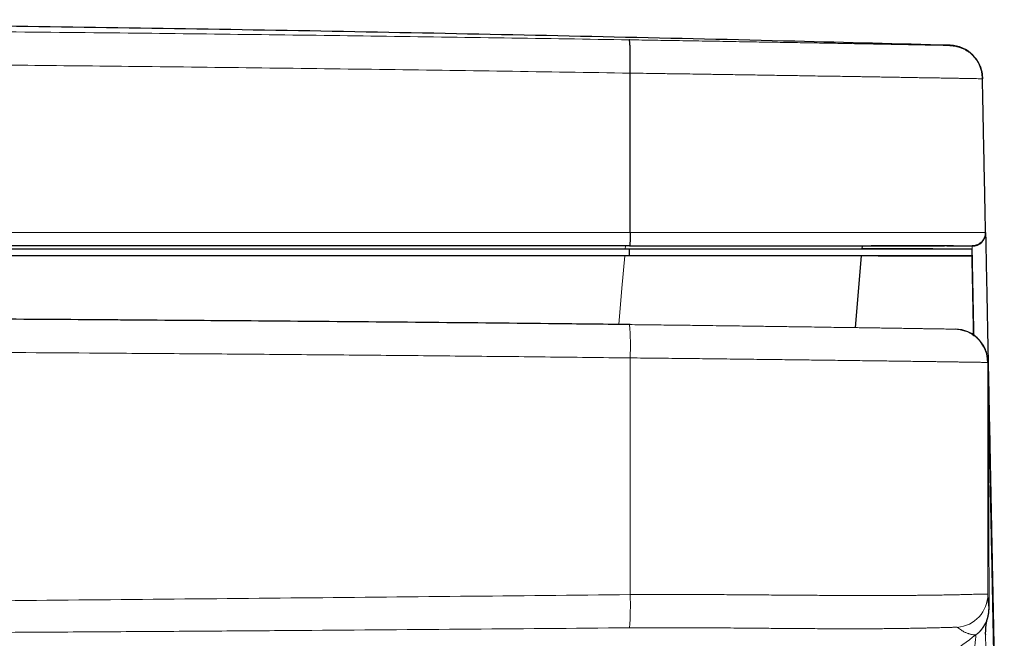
# Model space of a CAD drawing. Header units: millimetres. Extents: x 8 to 613, y 12 to 446.
# Tile 55 of 79: x 330 to 345, y 437 to 446. Entities that reach past the tile are written whole.
import ezdxf

# ---------------------------------------------------------------- set-up
doc = ezdxf.new("R2010")
doc.units = ezdxf.units.MM

msp = doc.modelspace()

# ---------------------------------------------------------------- linework, layer by layer
at = {"color": 7, "linetype": 'Continuous', "lineweight": 30}
for p, q in [((344.408, 445.923), (344.408, 445.923)), ((339.604, 443.11), (339.604, 445.505)), ((339.604, 445.505), (339.604, 445.505)), ((344.895, 445.43), (344.895, 445.433)), ((344.895, 445.43), (344.896, 445.42)), ((339.596, 442.911), (339.595, 442.91)), ((339.595, 442.76), (339.595, 442.86)), ((343.089, 442.86), (343.094, 442.91)), ((344.742, 442.906), (344.742, 442.906)), ((344.742, 442.76), (344.742, 442.86)), ((342.986, 441.682), (343.081, 442.76)), ((344.74, 442.759), (344.74, 442.76)), ((344.484, 441.659), (344.486, 441.659)), ((344.522, 441.657), (344.519, 441.657)), ((344.979, 441.16), (344.979, 441.16)), ((344.979, 441.157), (344.979, 441.158)), ((344.943, 437.08), (344.943, 437.074))]:
    msp.add_line(p, q, dxfattribs=at)
at = {"color": 252, "linetype": 'Continuous', "lineweight": 0}
for p, q in [((339.535, 442.91), (339.531, 442.861)), ((344.741, 442.908), (344.741, 442.911)), ((343.563, 441.674), (343.463, 441.675)), ((344.487, 441.659), (344.365, 441.661)), ((344.994, 437.467), (344.979, 441.161)), ((344.979, 441.155), (344.979, 441.159)), ((344.979, 441.152), (344.979, 441.155))]:
    msp.add_line(p, q, dxfattribs=at)
at = {"color": 252, "linetype": 'Continuous', "lineweight": 0, "flags": 128}
for points in [[(344.742, 442.906), (344.742, 442.908), (344.742, 442.91)], [(339.522, 442.761), (339.48, 442.277), (339.432, 441.729)], [(339.605, 437.671), (339.604, 439.306), (339.603, 441.227)], [(344.976, 441.159), (344.977, 439.307), (344.977, 437.679)]]:
    msp.add_lwpolyline(points, dxfattribs=at)
at = {"color": 7, "linetype": 'Continuous', "lineweight": 30, "flags": 128}
for points in [[(343.33, 442.76), (344.033, 442.76), (344.742, 442.758)], [(344.99, 437.402), (344.993, 437.431), (344.994, 437.467)]]:
    msp.add_lwpolyline(points, dxfattribs=at)
at = {"color": 252, "linetype": 'Continuous', "lineweight": 0}
for centre, radius, start, end in [((345.159, 445.15), 1.077, 134.2024, 134.3942), ((335.85, 441.402), 3.757, 357.3304, 4.9611), ((345.023, 441.097), 0.0778, 124.1325, 126.5466), ((334.72, 437.518), 4.887, 355.9514, 1.7905), ((344.477, 437.678), 0.5, 274.6612, 0.013), ((344.494, 437.466), 0.5, 306.8732, 0.2351), ((344.494, 437.465), 0.5, 307.2173, 352.8157)]:
    msp.add_arc(centre, radius, start, end, dxfattribs=at)
at = {"color": 7, "linetype": 'Continuous', "lineweight": 30}
for centre, radius, start, end in [((344.396, 445.423), 0.5, 1.1495, 88.5155), ((344.742, 443.106), 0.2, 269.824, 1.1495), ((343.385, 187.812), 255.098, 89.69575, 90.03622), ((344.748, 442.758), 0.00661, 160.118, 173.3953), ((344.476, 441.159), 0.5, 0.0135, 89.088)]:
    msp.add_arc(centre, radius, start, end, dxfattribs=at)
for points, knots in [([(344.408, 445.923), (343.632, 445.943), (341.951, 445.988), (339.366, 446.047), (336.654, 446.104), (333.943, 446.154), (331.232, 446.196), (328.572, 446.232), (325.965, 446.26), (323.409, 446.281), (320.853, 446.296), (318.297, 446.306), (315.69, 446.309), (313.031, 446.305), (310.321, 446.295), (307.61, 446.278), (304.899, 446.254), (302.188, 446.223), (299.529, 446.186), (296.921, 446.143), (294.365, 446.095), (291.808, 446.04), (289.378, 445.984), (287.8, 445.942), (287.075, 445.923)], [0, 0, 0, 0, 0.0406608, 0.0879721, 0.1352747, 0.1825696, 0.2298579, 0.2771405, 0.321717, 0.3662901, 0.4108608, 0.4554299, 0.4999981, 0.5472674, 0.5945377, 0.6418099, 0.6890852, 0.7363643, 0.7836485, 0.8282362, 0.87283, 0.9174307, 0.9620394, 1, 1, 1, 1]), ([(339.604, 445.505), (339.604, 445.524), (339.605, 445.561), (339.605, 445.617), (339.605, 445.671), (339.605, 445.723), (339.605, 445.772), (339.604, 445.818), (339.603, 445.86), (339.602, 445.897), (339.601, 445.93), (339.599, 445.957), (339.597, 445.978), (339.595, 445.992), (339.594, 446), (339.592, 446.004), (339.591, 446.005), (339.591, 446.005)], [0, 0, 0, 0, 0.071613, 0.143455, 0.215068, 0.286682, 0.358523, 0.430137, 0.501751, 0.573595, 0.64521, 0.716828, 0.788675, 0.860293, 0.910515, 0.960737, 1, 1, 1, 1]), ([(344.406, 445.92), (344.41, 445.92), (344.427, 445.92), (344.457, 445.917), (344.502, 445.91), (344.551, 445.896), (344.604, 445.876), (344.653, 445.85), (344.7, 445.818), (344.743, 445.782), (344.781, 445.741), (344.814, 445.695), (344.842, 445.647), (344.865, 445.595), (344.882, 445.542), (344.892, 445.486), (344.894, 445.449), (344.895, 445.43)], [0, 0, 0, 0, 0.0156929, 0.0676278, 0.1195628, 0.1930115, 0.2666932, 0.3401414, 0.4134321, 0.4869551, 0.560245, 0.6334584, 0.7069044, 0.780117, 0.8533336, 0.9267837, 1, 1, 1, 1]), ([(344.942, 443.114), (344.941, 443.14), (344.94, 443.192), (344.939, 443.273), (344.937, 443.355), (344.935, 443.467), (344.932, 443.609), (344.929, 443.782), (344.925, 443.955), (344.922, 444.13), (344.917, 444.345), (344.912, 444.6), (344.906, 444.896), (344.901, 445.169), (344.897, 445.344), (344.896, 445.42)], [0, 0, 0, 0, 0.036798, 0.07361, 0.110718, 0.147829, 0.223023, 0.298248, 0.373518, 0.448803, 0.524048, 0.650373, 0.776708, 0.90304, 1, 1, 1, 1]), ([(339.604, 443.11), (339.604, 443.099), (339.604, 443.077), (339.603, 443.044), (339.603, 443.013), (339.602, 442.985), (339.601, 442.96), (339.6, 442.94), (339.599, 442.924), (339.597, 442.915), (339.597, 442.912), (339.596, 442.911)], [0, 0, 0, 0, 0.113793, 0.230887, 0.34468, 0.461774, 0.57557, 0.692666, 0.806467, 0.923569, 1, 1, 1, 1]), ([(344.942, 443.11), (344.941, 443.099), (344.94, 443.076), (344.932, 443.044), (344.918, 443.013), (344.899, 442.985), (344.876, 442.96), (344.849, 442.94), (344.819, 442.924), (344.788, 442.914), (344.762, 442.91), (344.747, 442.91), (344.742, 442.91)], [0, 0, 0, 0, 0.105803, 0.214674, 0.320477, 0.429348, 0.535159, 0.644038, 0.749866, 0.858763, 0.953569, 1, 1, 1, 1]), ([(344.942, 443.11), (344.942, 443.111), (344.942, 443.112), (344.942, 443.114), (344.942, 443.114)], [0, 0, 0, 0, 0.681311, 1, 1, 1, 1]), ([(344.942, 443.108), (344.942, 443.107), (344.942, 443.103), (344.942, 443.089), (344.943, 443.066), (344.944, 443.035), (344.944, 442.996), (344.945, 442.95), (344.946, 442.896), (344.948, 442.834), (344.949, 442.764), (344.951, 442.687), (344.952, 442.602), (344.954, 442.507), (344.956, 442.402), (344.959, 442.287), (344.961, 442.163), (344.964, 442.031), (344.966, 441.898), (344.969, 441.765), (344.972, 441.635), (344.974, 441.494), (344.978, 441.342), (344.981, 441.176), (344.984, 441.004), (344.988, 440.826), (344.992, 440.64), (344.995, 440.447), (344.999, 440.248), (345.004, 440.042), (345.008, 439.829), (345.012, 439.606), (345.017, 439.371), (345.022, 439.124), (345.027, 438.87), (345.032, 438.61), (345.038, 438.346), (345.043, 438.079), (345.048, 437.81), (345.054, 437.545), (345.059, 437.285), (345.064, 437.029), (345.069, 436.769), (345.075, 436.505), (345.08, 436.236), (345.086, 435.959), (345.091, 435.674), (345.097, 435.382), (345.103, 435.085), (345.109, 434.784), (345.115, 434.473), (345.122, 434.152), (345.128, 433.822), (345.135, 433.487), (345.142, 433.148), (345.149, 432.807), (345.156, 432.465), (345.163, 432.122), (345.169, 431.775), (345.177, 431.425), (345.184, 431.071), (345.191, 430.725), (345.197, 430.386), (345.204, 430.055), (345.208, 429.832), (345.211, 429.72)], [0, 0, 0, 0, 0.008059, 0.022616, 0.038852, 0.055092, 0.071333, 0.087573, 0.103809, 0.120113, 0.136421, 0.152731, 0.169039, 0.185343, 0.202682, 0.220026, 0.237372, 0.254716, 0.272055, 0.286612, 0.301171, 0.315728, 0.331963, 0.348203, 0.364444, 0.380684, 0.39692, 0.413216, 0.429515, 0.445816, 0.462116, 0.478412, 0.495731, 0.513056, 0.530382, 0.547706, 0.565025, 0.581648, 0.598272, 0.614894, 0.629728, 0.644566, 0.659407, 0.674247, 0.689085, 0.703919, 0.719276, 0.734637, 0.749999, 0.76536, 0.780717, 0.796892, 0.813072, 0.829252, 0.845432, 0.861607, 0.877437, 0.893273, 0.909112, 0.92495, 0.940786, 0.956617, 0.971077, 0.985539, 1, 1, 1, 1]), ([(339.595, 442.91), (338.933, 442.91), (337.608, 442.91), (335.621, 442.91), (333.634, 442.91), (331.646, 442.91), (329.659, 442.91), (327.671, 442.91), (325.683, 442.91), (323.695, 442.91), (321.707, 442.91), (319.718, 442.91), (317.73, 442.91), (315.545, 442.91), (313.2, 442.91), (310.696, 442.91), (308.302, 442.91), (305.982, 442.91), (303.786, 442.91), (301.64, 442.91), (299.605, 442.91), (297.63, 442.91), (295.716, 442.91), (293.802, 442.91), (292.526, 442.91), (291.888, 442.91)], [0, 0, 0, 0, 0.041662, 0.083324, 0.124986, 0.166651, 0.208316, 0.249981, 0.291649, 0.333318, 0.374986, 0.416657, 0.458329, 0.5, 0.554036, 0.605752, 0.657468, 0.704545, 0.751622, 0.795551, 0.83948, 0.87961, 0.91974, 0.95987, 1, 1, 1, 1]), ([(339.595, 442.86), (338.599, 442.86), (336.607, 442.86), (333.617, 442.86), (330.627, 442.86), (327.635, 442.86), (324.66, 442.86), (321.702, 442.86), (318.761, 442.86), (315.819, 442.86), (312.982, 442.86), (310.25, 442.86), (307.624, 442.86), (305, 442.86), (302.376, 442.86), (299.753, 442.86), (297.13, 442.86), (294.509, 442.86), (292.762, 442.86), (291.888, 442.86)], [0, 0, 0, 0, 0.0626581, 0.1253303, 0.1880182, 0.2507234, 0.3134474, 0.3750713, 0.4367163, 0.4983841, 0.5600541, 0.6150988, 0.6701275, 0.7251407, 0.7801393, 0.8351238, 0.890095, 0.9450535, 1, 1, 1, 1]), ([(344.742, 442.86), (344.738, 442.86), (344.731, 442.86), (344.708, 442.86), (344.676, 442.86), (344.635, 442.86), (344.586, 442.86), (344.527, 442.86), (344.461, 442.86), (344.386, 442.86), (344.302, 442.86), (344.209, 442.86), (344.107, 442.86), (343.997, 442.86), (343.879, 442.86), (343.753, 442.86), (343.622, 442.86), (343.484, 442.86), (343.34, 442.86), (343.187, 442.86), (343.026, 442.86), (342.858, 442.86), (342.684, 442.86), (342.503, 442.86), (342.319, 442.86), (342.131, 442.86), (341.939, 442.86), (341.743, 442.86), (341.542, 442.86), (341.336, 442.86), (341.126, 442.86), (340.913, 442.86), (340.696, 442.86), (340.478, 442.86), (340.258, 442.86), (340.038, 442.86), (339.817, 442.86), (339.669, 442.86), (339.595, 442.86)], [0, 0, 0, 0, 0.028338, 0.056557, 0.084665, 0.112671, 0.140585, 0.167928, 0.195244, 0.222575, 0.249975, 0.278059, 0.306067, 0.334065, 0.362079, 0.390034, 0.417398, 0.44471, 0.472011, 0.49936, 0.527536, 0.555644, 0.583717, 0.611784, 0.639857, 0.667367, 0.69485, 0.722392, 0.749892, 0.777781, 0.805631, 0.833488, 0.861347, 0.889555, 0.917254, 0.944863, 0.972429, 1, 1, 1, 1]), ([(339.596, 442.911), (339.64, 442.911), (339.745, 442.911), (339.911, 442.911), (340.092, 442.911), (340.274, 442.911), (340.453, 442.911), (340.63, 442.911), (340.804, 442.911), (340.976, 442.911), (341.154, 442.911), (341.337, 442.911), (341.524, 442.911), (341.709, 442.911), (341.89, 442.911), (342.069, 442.911), (342.244, 442.911), (342.415, 442.911), (342.582, 442.911), (342.744, 442.911), (342.901, 442.911), (343.053, 442.911), (343.199, 442.911), (343.339, 442.911), (343.473, 442.911), (343.6, 442.91), (343.722, 442.91), (343.838, 442.91), (343.948, 442.91), (344.051, 442.91), (344.148, 442.91), (344.237, 442.91), (344.297, 442.91), (344.325, 442.91), (344.327, 442.91)], [0, 0, 0, 0, 0.021651, 0.051522, 0.081427, 0.111401, 0.141476, 0.171072, 0.200546, 0.229916, 0.259215, 0.292463, 0.325704, 0.358988, 0.392358, 0.425864, 0.459546, 0.493231, 0.526876, 0.560526, 0.594229, 0.627924, 0.661454, 0.694861, 0.728192, 0.761496, 0.794818, 0.828205, 0.861705, 0.895367, 0.929086, 0.962639, 0.996068, 1, 1, 1, 1]), ([(344.741, 442.861), (344.657, 442.861), (344.422, 442.862), (344.041, 442.864), (343.598, 442.866), (343.281, 442.868), (343.113, 442.868), (343.09, 442.868)], [0, 0, 0, 0, 0.152619, 0.425179, 0.6935, 0.957588, 1, 1, 1, 1]), ([(344.46, 442.91), (344.453, 442.91), (344.43, 442.91), (344.387, 442.91), (344.33, 442.91), (344.269, 442.91), (344.203, 442.91), (344.134, 442.91), (344.068, 442.91), (344.005, 442.91), (343.946, 442.91), (343.886, 442.91), (343.824, 442.91), (343.759, 442.91), (343.693, 442.91), (343.624, 442.91), (343.554, 442.91), (343.481, 442.91), (343.406, 442.91), (343.329, 442.91), (343.268, 442.91), (343.232, 442.91), (343.223, 442.91)], [0, 0, 0, 0, 0.02813, 0.091961, 0.155791, 0.219916, 0.28404, 0.34837, 0.4127, 0.459881, 0.507063, 0.554327, 0.601592, 0.649115, 0.696637, 0.744244, 0.791851, 0.839794, 0.887737, 0.935766, 0.983796, 1, 1, 1, 1]), ([(339.595, 442.76), (338.599, 442.76), (336.607, 442.76), (333.617, 442.76), (330.627, 442.76), (327.635, 442.76), (324.66, 442.76), (321.702, 442.76), (318.761, 442.76), (315.819, 442.76), (312.982, 442.76), (310.25, 442.76), (307.624, 442.76), (305, 442.76), (302.376, 442.76), (299.753, 442.76), (297.13, 442.76), (294.509, 442.76), (292.762, 442.76), (291.888, 442.76)], [0, 0, 0, 0, 0.062658, 0.12533, 0.188018, 0.250723, 0.313447, 0.375071, 0.436716, 0.498384, 0.560054, 0.615099, 0.670127, 0.725141, 0.780139, 0.835124, 0.890095, 0.945054, 1, 1, 1, 1]), ([(344.742, 442.76), (344.738, 442.76), (344.731, 442.76), (344.708, 442.76), (344.676, 442.76), (344.635, 442.76), (344.585, 442.76), (344.527, 442.76), (344.461, 442.76), (344.386, 442.76), (344.302, 442.76), (344.209, 442.76), (344.107, 442.76), (343.997, 442.76), (343.879, 442.76), (343.753, 442.76), (343.622, 442.76), (343.484, 442.76), (343.34, 442.76), (343.187, 442.76), (343.026, 442.76), (342.858, 442.76), (342.684, 442.76), (342.503, 442.76), (342.319, 442.76), (342.131, 442.76), (341.939, 442.76), (341.743, 442.76), (341.542, 442.76), (341.336, 442.76), (341.126, 442.76), (340.913, 442.76), (340.696, 442.76), (340.478, 442.76), (340.258, 442.76), (340.038, 442.76), (339.817, 442.76), (339.669, 442.76), (339.595, 442.76)], [0, 0, 0, 0, 0.028338, 0.056557, 0.084665, 0.112672, 0.140585, 0.167928, 0.195244, 0.222575, 0.249975, 0.278059, 0.306067, 0.334066, 0.362079, 0.390034, 0.417398, 0.44471, 0.472011, 0.49936, 0.527536, 0.555644, 0.583717, 0.611784, 0.639857, 0.667367, 0.69485, 0.722392, 0.749891, 0.777781, 0.805631, 0.833488, 0.861347, 0.889555, 0.917254, 0.944863, 0.972429, 1, 1, 1, 1]), ([(344.763, 441.559), (344.763, 441.603), (344.761, 441.699), (344.758, 441.833), (344.755, 441.964), (344.753, 442.085), (344.751, 442.192), (344.749, 442.285), (344.748, 442.364), (344.746, 442.42), (344.746, 442.453), (344.746, 442.466), (344.746, 442.471), (344.745, 442.473), (344.745, 442.474), (344.745, 442.476), (344.745, 442.477), (344.745, 442.487), (344.745, 442.504), (344.744, 442.529), (344.744, 442.555), (344.743, 442.579), (344.743, 442.603), (344.743, 442.626), (344.742, 442.648), (344.742, 442.668), (344.741, 442.686), (344.741, 442.703), (344.741, 442.719), (344.741, 442.732), (344.74, 442.744), (344.74, 442.752), (344.74, 442.757), (344.74, 442.758), (344.74, 442.758)], [0, 0, 0, 0, 0.0590894, 0.1266336, 0.1941081, 0.2614575, 0.3286622, 0.3877219, 0.4467298, 0.4986318, 0.5214657, 0.5315125, 0.5328282, 0.5341438, 0.5354595, 0.5367751, 0.5380908, 0.5394065, 0.5624308, 0.5866646, 0.61211, 0.6387697, 0.666647, 0.6957458, 0.7243045, 0.7539572, 0.7847085, 0.8165643, 0.8495314, 0.883617, 0.9188293, 0.9551771, 0.9926706, 1, 1, 1, 1]), ([(344.766, 441.557), (344.766, 441.583), (344.764, 441.663), (344.762, 441.787), (344.759, 441.929), (344.756, 442.06), (344.754, 442.182), (344.752, 442.289), (344.75, 442.383), (344.748, 442.462), (344.747, 442.518), (344.747, 442.552), (344.746, 442.565), (344.746, 442.57), (344.746, 442.571), (344.746, 442.573), (344.746, 442.574), (344.746, 442.576), (344.746, 442.585), (344.746, 442.603), (344.745, 442.628), (344.745, 442.654), (344.744, 442.678), (344.744, 442.703), (344.743, 442.726), (344.743, 442.747), (344.742, 442.767), (344.742, 442.782), (344.742, 442.789), (344.742, 442.791)], [0, 0, 0, 0, 0.038813, 0.119545, 0.200261, 0.280894, 0.361378, 0.44169, 0.512269, 0.582787, 0.644813, 0.672101, 0.684107, 0.685679, 0.687252, 0.688824, 0.690396, 0.691968, 0.693541, 0.721056, 0.750017, 0.780425, 0.812285, 0.845599, 0.880372, 0.9145, 0.949935, 0.986682, 1, 1, 1, 1]), ([(339.604, 441.727), (339.547, 441.728), (338.863, 441.736), (337.553, 441.75), (335.672, 441.768), (333.791, 441.783), (331.909, 441.797), (329.871, 441.811), (327.676, 441.825), (325.31, 441.84), (322.929, 441.855), (320.533, 441.87), (318.137, 441.885), (316.54, 441.896), (315.742, 441.901)], [0, 0, 0, 0, 0.007161, 0.086006, 0.164851, 0.243696, 0.322542, 0.401386, 0.49994, 0.598494, 0.69887, 0.799247, 0.899624, 1, 1, 1, 1]), ([(344.979, 441.161), (344.971, 441.226), (344.956, 441.355), (344.842, 441.518), (344.691, 441.629), (344.574, 441.645), (344.521, 441.652)], [0, 0, 0, 0, 0.261847, 0.523694, 0.785541, 1, 1, 1, 1]), ([(345.224, 428.93), (345.223, 428.946), (345.222, 429.034), (345.218, 429.187), (345.214, 429.382), (345.211, 429.557), (345.207, 429.723), (345.204, 429.886), (345.2, 430.056), (345.196, 430.231), (345.192, 430.411), (345.188, 430.589), (345.184, 430.766), (345.18, 430.943), (345.177, 431.118), (345.173, 431.292), (345.169, 431.465), (345.165, 431.637), (345.162, 431.808), (345.159, 431.978), (345.155, 432.147), (345.152, 432.316), (345.149, 432.484), (345.146, 432.651), (345.143, 432.817), (345.14, 432.982), (345.137, 433.145), (345.134, 433.308), (345.131, 433.469), (345.128, 433.629), (345.125, 433.788), (345.123, 433.946), (345.12, 434.103), (345.117, 434.256), (345.114, 434.408), (345.111, 434.559), (345.108, 434.708), (345.105, 434.857), (345.102, 435.004), (345.099, 435.149), (345.096, 435.292), (345.094, 435.434), (345.091, 435.575), (345.088, 435.714), (345.085, 435.852), (345.082, 435.989), (345.08, 436.124), (345.077, 436.258), (345.074, 436.39), (345.072, 436.521), (345.069, 436.65), (345.067, 436.777), (345.064, 436.903), (345.062, 437.027), (345.059, 437.15), (345.057, 437.271), (345.054, 437.39), (345.052, 437.508), (345.05, 437.624), (345.047, 437.739), (345.045, 437.852), (345.043, 437.963), (345.041, 438.073), (345.039, 438.181), (345.036, 438.288), (345.034, 438.392), (345.032, 438.495), (345.03, 438.597), (345.028, 438.696), (345.026, 438.793), (345.024, 438.889), (345.022, 438.982), (345.02, 439.074), (345.018, 439.164), (345.016, 439.251), (345.014, 439.336), (345.012, 439.42), (345.01, 439.502), (345.008, 439.581), (345.006, 439.659), (345.004, 439.735), (345.002, 439.81), (345, 439.882), (344.998, 439.952), (344.996, 440.017), (344.994, 440.077), (344.993, 440.132), (344.991, 440.189), (344.989, 440.248), (344.988, 440.307), (344.986, 440.364), (344.985, 440.418), (344.984, 440.471), (344.982, 440.521), (344.982, 440.556), (344.981, 440.573), (344.981, 440.575)], [0, 0, 0, 0, 0.002832, 0.015537, 0.026948, 0.037196, 0.046605, 0.056608, 0.066376, 0.077268, 0.088148, 0.099019, 0.109882, 0.120737, 0.131588, 0.142435, 0.15328, 0.164124, 0.174969, 0.185816, 0.196667, 0.207557, 0.218524, 0.22949, 0.240454, 0.251418, 0.262384, 0.273353, 0.284327, 0.295307, 0.306295, 0.317292, 0.328301, 0.339322, 0.350019, 0.360915, 0.371833, 0.382756, 0.393665, 0.404542, 0.415374, 0.426193, 0.43708, 0.447968, 0.458859, 0.469755, 0.480657, 0.491569, 0.502497, 0.513418, 0.524333, 0.535244, 0.546153, 0.557061, 0.56797, 0.578881, 0.589796, 0.600717, 0.611645, 0.622582, 0.633536, 0.644497, 0.655468, 0.666449, 0.677444, 0.688452, 0.69948, 0.710452, 0.721422, 0.7324, 0.743372, 0.754323, 0.765238, 0.776184, 0.787037, 0.797886, 0.808734, 0.819582, 0.830431, 0.841282, 0.852138, 0.863, 0.87387, 0.884749, 0.895638, 0.904703, 0.913876, 0.92341, 0.934248, 0.945059, 0.955843, 0.966598, 0.977325, 0.988023, 0.998689, 1, 1, 1, 1]), ([(344.943, 437.08), (344.943, 437.087), (344.943, 437.1), (344.944, 437.121), (344.945, 437.142), (344.946, 437.164), (344.948, 437.185), (344.949, 437.204), (344.951, 437.221), (344.953, 437.236), (344.955, 437.249), (344.957, 437.26), (344.959, 437.269), (344.961, 437.277), (344.962, 437.284), (344.963, 437.289), (344.965, 437.293), (344.965, 437.296), (344.966, 437.299), (344.967, 437.302), (344.969, 437.306), (344.97, 437.31), (344.971, 437.315), (344.973, 437.32), (344.975, 437.327), (344.977, 437.335), (344.98, 437.344), (344.982, 437.355), (344.985, 437.367), (344.987, 437.379), (344.989, 437.391), (344.99, 437.399), (344.99, 437.402)], [0, 0, 0, 0, 0.033945, 0.069285, 0.109346, 0.155477, 0.201963, 0.248796, 0.295928, 0.343293, 0.390802, 0.438307, 0.485599, 0.535365, 0.587954, 0.64329, 0.703509, 0.775587, 0.814902, 0.842033, 0.864583, 0.883271, 0.899002, 0.910359, 0.921951, 0.933556, 0.948087, 0.961003, 0.972662, 0.983324, 0.993199, 1, 1, 1, 1])]:
    msp.add_open_spline(points, degree=3, knots=knots, dxfattribs=at)
at = {"color": 252, "linetype": 'Continuous', "lineweight": 0}
for points, knots in [([(291.893, 446.005), (292.389, 446.013), (293.382, 446.028), (295.038, 446.052), (296.859, 446.077), (298.846, 446.101), (300.833, 446.122), (302.82, 446.14), (304.808, 446.156), (306.796, 446.169), (308.783, 446.18), (310.771, 446.188), (312.594, 446.193), (314.251, 446.195), (315.822, 446.196), (317.474, 446.195), (319.206, 446.192), (321.153, 446.186), (323.314, 446.177), (325.615, 446.164), (327.841, 446.147), (329.967, 446.128), (332.002, 446.108), (333.947, 446.085), (335.828, 446.061), (337.71, 446.034), (338.964, 446.015), (339.591, 446.005)], [0, 0, 0, 0, 0.031245, 0.06249, 0.104152, 0.145814, 0.187476, 0.229143, 0.270809, 0.312476, 0.354147, 0.395819, 0.43749, 0.468745, 0.5, 0.536311, 0.572622, 0.608932, 0.658723, 0.708513, 0.753628, 0.798743, 0.842188, 0.881641, 0.921093, 0.960547, 1, 1, 1, 1]), ([(339.591, 446.005), (339.654, 446.004), (339.781, 446.002), (339.97, 445.999), (340.159, 445.996), (340.346, 445.993), (340.54, 445.99), (340.739, 445.986), (340.944, 445.983), (341.145, 445.979), (341.332, 445.976), (341.504, 445.973), (341.662, 445.971), (341.817, 445.968), (341.97, 445.965), (342.119, 445.963), (342.267, 445.96), (342.411, 445.958), (342.552, 445.955), (342.688, 445.953), (342.83, 445.95), (342.975, 445.947), (343.122, 445.945), (343.262, 445.942), (343.388, 445.94), (343.5, 445.938), (343.6, 445.936), (343.694, 445.934), (343.784, 445.932), (343.868, 445.931), (343.947, 445.929), (344.019, 445.928), (344.087, 445.926), (344.149, 445.925), (344.206, 445.924), (344.258, 445.923), (344.305, 445.922), (344.345, 445.921), (344.379, 445.921), (344.397, 445.92), (344.406, 445.92)], [0, 0, 0, 0, 0.026901, 0.053829, 0.080768, 0.107697, 0.134599, 0.164804, 0.195034, 0.225265, 0.255469, 0.280334, 0.30522, 0.330114, 0.355001, 0.379866, 0.405066, 0.430289, 0.45552, 0.480743, 0.505944, 0.536109, 0.5663, 0.596491, 0.626655, 0.651487, 0.676341, 0.701202, 0.726055, 0.750888, 0.775414, 0.799962, 0.824517, 0.849064, 0.87359, 0.898857, 0.924147, 0.949444, 0.974734, 1, 1, 1, 1]), ([(339.604, 445.505), (338.976, 445.515), (337.721, 445.534), (335.838, 445.561), (333.954, 445.585), (332.121, 445.606), (330.338, 445.625), (328.606, 445.641), (326.659, 445.656), (324.497, 445.671), (322.195, 445.682), (319.968, 445.69), (317.842, 445.695), (315.936, 445.696), (314.25, 445.695), (312.593, 445.693), (310.77, 445.688), (308.782, 445.68), (306.793, 445.669), (304.804, 445.656), (302.816, 445.64), (300.827, 445.622), (298.839, 445.601), (296.85, 445.577), (295.027, 445.552), (293.371, 445.528), (292.377, 445.513), (291.88, 445.505)], [0, 0, 0, 0, 0.039471, 0.078942, 0.1184137, 0.1578854, 0.1941883, 0.2304913, 0.2667942, 0.3165741, 0.366354, 0.411459, 0.4565641, 0.4999999, 0.5312448, 0.5624896, 0.6041518, 0.645814, 0.6874762, 0.7291429, 0.7708096, 0.8124762, 0.8541473, 0.8958185, 0.9374897, 0.9687448, 1, 1, 1, 1]), ([(344.896, 445.42), (344.893, 445.42), (344.88, 445.42), (344.852, 445.421), (344.809, 445.422), (344.761, 445.423), (344.709, 445.423), (344.655, 445.424), (344.598, 445.425), (344.538, 445.427), (344.475, 445.428), (344.414, 445.429), (344.356, 445.43), (344.287, 445.431), (344.198, 445.433), (344.088, 445.434), (343.977, 445.436), (343.867, 445.438), (343.76, 445.44), (343.653, 445.442), (343.545, 445.444), (343.437, 445.446), (343.335, 445.447), (343.24, 445.449), (343.152, 445.45), (343.062, 445.452), (342.955, 445.454), (342.829, 445.456), (342.684, 445.458), (342.535, 445.46), (342.401, 445.462), (342.284, 445.464), (342.172, 445.466), (342.048, 445.468), (341.91, 445.47), (341.769, 445.472), (341.626, 445.475), (341.481, 445.477), (341.333, 445.479), (341.183, 445.482), (341.03, 445.484), (340.889, 445.486), (340.76, 445.488), (340.618, 445.49), (340.451, 445.493), (340.279, 445.495), (340.128, 445.497), (339.976, 445.5), (339.801, 445.502), (339.67, 445.504), (339.604, 445.505), (339.604, 445.505)], [0, 0, 0, 0, 0.008855, 0.03637, 0.063894, 0.091409, 0.114219, 0.137034, 0.159844, 0.180394, 0.200948, 0.221499, 0.237004, 0.252509, 0.280024, 0.307549, 0.335063, 0.35787, 0.380682, 0.403489, 0.424036, 0.444587, 0.465134, 0.480636, 0.496139, 0.511747, 0.527354, 0.550828, 0.574302, 0.597882, 0.621463, 0.636437, 0.651411, 0.67149, 0.691572, 0.711651, 0.731975, 0.752302, 0.772625, 0.793198, 0.813774, 0.834347, 0.849869, 0.865392, 0.890526, 0.91566, 0.932485, 0.94931, 0.974651, 0.999992, 1, 1, 1, 1]), ([(291.88, 443.11), (292.518, 443.11), (293.795, 443.11), (295.71, 443.11), (297.625, 443.11), (299.743, 443.11), (302.063, 443.11), (304.531, 443.11), (306.944, 443.11), (309.24, 443.11), (311.473, 443.11), (313.62, 443.11), (315.54, 443.11), (317.233, 443.11), (318.725, 443.11), (320.216, 443.11), (321.708, 443.11), (323.199, 443.11), (324.69, 443.11), (326.182, 443.11), (327.673, 443.11), (329.165, 443.11), (330.656, 443.11), (332.148, 443.11), (333.639, 443.11), (335.13, 443.11), (336.622, 443.11), (338.113, 443.11), (339.107, 443.11), (339.604, 443.11)], [0, 0, 0, 0, 0.0401367, 0.0802737, 0.120411, 0.1605485, 0.2134195, 0.266291, 0.3156832, 0.3650759, 0.4105749, 0.4560743, 0.4999998, 0.531246, 0.5624923, 0.5937397, 0.624987, 0.6562348, 0.6874826, 0.7187324, 0.7499822, 0.7812324, 0.8124827, 0.8437349, 0.8749871, 0.9062398, 0.9374924, 0.9687462, 1, 1, 1, 1]), ([(339.604, 443.11), (339.604, 443.11), (339.656, 443.11), (339.762, 443.11), (339.919, 443.11), (340.076, 443.11), (340.233, 443.11), (340.39, 443.11), (340.544, 443.11), (340.697, 443.11), (340.847, 443.11), (340.997, 443.11), (341.146, 443.11), (341.293, 443.11), (341.441, 443.11), (341.587, 443.11), (341.733, 443.11), (341.877, 443.11), (342.019, 443.11), (342.16, 443.11), (342.296, 443.11), (342.429, 443.11), (342.558, 443.11), (342.685, 443.11), (342.809, 443.11), (342.931, 443.11), (343.049, 443.11), (343.165, 443.11), (343.277, 443.11), (343.387, 443.11), (343.493, 443.11), (343.597, 443.11), (343.698, 443.11), (343.796, 443.11), (343.891, 443.11), (343.983, 443.11), (344.071, 443.11), (344.155, 443.11), (344.235, 443.11), (344.31, 443.11), (344.38, 443.11), (344.446, 443.11), (344.509, 443.11), (344.567, 443.11), (344.622, 443.11), (344.673, 443.11), (344.721, 443.11), (344.763, 443.11), (344.802, 443.11), (344.836, 443.11), (344.867, 443.11), (344.894, 443.11), (344.917, 443.11), (344.933, 443.11), (344.939, 443.11), (344.942, 443.11)], [0, 0, 0, 0, 0.000007, 0.01891, 0.037817, 0.05672, 0.07576, 0.094804, 0.113845, 0.132489, 0.151136, 0.16978, 0.188554, 0.207331, 0.226104, 0.245287, 0.264474, 0.283656, 0.302981, 0.322309, 0.341633, 0.360321, 0.379012, 0.3977, 0.416518, 0.43534, 0.454158, 0.472803, 0.491451, 0.510096, 0.528871, 0.547649, 0.566424, 0.585609, 0.604797, 0.623982, 0.643308, 0.662638, 0.681964, 0.700609, 0.719258, 0.737903, 0.756676, 0.775454, 0.794228, 0.813411, 0.832597, 0.85178, 0.871106, 0.890435, 0.909761, 0.932271, 0.954781, 0.97739, 1, 1, 1, 1]), ([(344.742, 442.91), (344.739, 442.91), (344.733, 442.91), (344.718, 442.91), (344.696, 442.91), (344.67, 442.91), (344.641, 442.91), (344.609, 442.91), (344.573, 442.91), (344.533, 442.91), (344.495, 442.91), (344.47, 442.91), (344.46, 442.91)], [0, 0, 0, 0, 0.1151884, 0.230501, 0.3459377, 0.4615066, 0.5580355, 0.6545647, 0.7513978, 0.8482308, 0.9456506, 1, 1, 1, 1]), ([(344.768, 441.556), (344.767, 441.562), (344.767, 441.61), (344.765, 441.703), (344.762, 441.831), (344.76, 441.958), (344.757, 442.076), (344.755, 442.187), (344.753, 442.291), (344.751, 442.386), (344.749, 442.474), (344.748, 442.554), (344.746, 442.626), (344.745, 442.688), (344.744, 442.742), (344.743, 442.788), (344.743, 442.826), (344.742, 442.857), (344.742, 442.881), (344.741, 442.898), (344.741, 442.904), (344.741, 442.907)], [0, 0, 0, 0, 0.006564, 0.0564, 0.113481, 0.170563, 0.227768, 0.284985, 0.342201, 0.399406, 0.456787, 0.51418, 0.571572, 0.628954, 0.682899, 0.736853, 0.790807, 0.844752, 0.89884, 0.952936, 1, 1, 1, 1]), ([(315.742, 441.901), (316.32, 441.897), (317.477, 441.89), (319.483, 441.877), (321.76, 441.862), (324.308, 441.846), (326.855, 441.83), (329.403, 441.814), (331.526, 441.8), (333.224, 441.787), (334.498, 441.778), (335.772, 441.767), (337.046, 441.755), (338.319, 441.742), (339.168, 441.732), (339.593, 441.727)], [0, 0, 0, 0, 0.072742, 0.145485, 0.252282, 0.35908, 0.465882, 0.572685, 0.67951, 0.732923, 0.786337, 0.839752, 0.893168, 0.946584, 1, 1, 1, 1]), ([(339.593, 441.727), (339.646, 441.727), (339.752, 441.725), (339.91, 441.724), (340.069, 441.722), (340.227, 441.72), (340.385, 441.718), (340.558, 441.716), (340.745, 441.713), (340.946, 441.711), (341.146, 441.708), (341.322, 441.706), (341.474, 441.704), (341.605, 441.702), (341.734, 441.7), (341.861, 441.698), (341.987, 441.696), (342.129, 441.695), (342.286, 441.692), (342.457, 441.69), (342.623, 441.687), (342.766, 441.685), (342.889, 441.684), (342.992, 441.682), (343.093, 441.681), (343.191, 441.679), (343.286, 441.678), (343.392, 441.676), (343.506, 441.674), (343.626, 441.673), (343.74, 441.671), (343.835, 441.669), (343.914, 441.668), (343.978, 441.667), (344.039, 441.666), (344.097, 441.665), (344.15, 441.664), (344.207, 441.664), (344.266, 441.663), (344.323, 441.662), (344.372, 441.661), (344.413, 441.66), (344.444, 441.66), (344.465, 441.659), (344.477, 441.659), (344.483, 441.659), (344.484, 441.659), (344.484, 441.659)], [0, 0, 0, 0, 0.020439, 0.040883, 0.061322, 0.081945, 0.102574, 0.123197, 0.150119, 0.177042, 0.204151, 0.23126, 0.249725, 0.268194, 0.286659, 0.30526, 0.323864, 0.342465, 0.369381, 0.396296, 0.423399, 0.450501, 0.468962, 0.487426, 0.505887, 0.524483, 0.543084, 0.56168, 0.58859, 0.615499, 0.642596, 0.669692, 0.688149, 0.70661, 0.725067, 0.74366, 0.762257, 0.78085, 0.807757, 0.834665, 0.862042, 0.889443, 0.916844, 0.944221, 0.962813, 0.981408, 1, 1, 1, 1]), ([(339.603, 441.227), (339.178, 441.232), (338.329, 441.242), (337.055, 441.255), (335.781, 441.267), (334.506, 441.278), (333.232, 441.288), (331.533, 441.3), (329.409, 441.314), (326.859, 441.33), (324.31, 441.346), (321.761, 441.362), (319.483, 441.377), (317.477, 441.39), (316.32, 441.397), (315.742, 441.401)], [0, 0, 0, 0, 0.053412, 0.106823, 0.160236, 0.213648, 0.267063, 0.320478, 0.427308, 0.534131, 0.640956, 0.747784, 0.854613, 0.927306, 1, 1, 1, 1]), ([(344.976, 441.159), (344.976, 441.159), (344.974, 441.159), (344.965, 441.16), (344.95, 441.16), (344.928, 441.16), (344.9, 441.16), (344.866, 441.161), (344.825, 441.162), (344.778, 441.162), (344.724, 441.163), (344.665, 441.164), (344.6, 441.165), (344.531, 441.166), (344.455, 441.167), (344.374, 441.168), (344.287, 441.169), (344.194, 441.171), (344.094, 441.172), (343.988, 441.173), (343.877, 441.175), (343.762, 441.177), (343.643, 441.178), (343.521, 441.18), (343.394, 441.182), (343.263, 441.183), (343.126, 441.185), (342.984, 441.187), (342.836, 441.189), (342.684, 441.191), (342.528, 441.193), (342.371, 441.195), (342.211, 441.197), (342.05, 441.199), (341.886, 441.201), (341.719, 441.203), (341.548, 441.205), (341.373, 441.207), (341.194, 441.209), (341.013, 441.212), (340.83, 441.214), (340.639, 441.216), (340.439, 441.218), (340.232, 441.221), (340.023, 441.223), (339.813, 441.225), (339.673, 441.227), (339.603, 441.227)], [0, 0, 0, 0, 0.021594, 0.043205, 0.064823, 0.086435, 0.108028, 0.130249, 0.152489, 0.174736, 0.196976, 0.219197, 0.24079, 0.262402, 0.284019, 0.305631, 0.327224, 0.349445, 0.371685, 0.393931, 0.416171, 0.438392, 0.459987, 0.481599, 0.503218, 0.524831, 0.546426, 0.568648, 0.590889, 0.613137, 0.635378, 0.6576, 0.679197, 0.700812, 0.722434, 0.744049, 0.765646, 0.787871, 0.810114, 0.832365, 0.854609, 0.876833, 0.901449, 0.926091, 0.950742, 0.975384, 1, 1, 1, 1]), ([(345.224, 428.927), (345.224, 428.927), (345.221, 429.056), (345.217, 429.25), (345.212, 429.507), (345.207, 429.72), (345.202, 429.954), (345.197, 430.207), (345.19, 430.5), (345.183, 430.832), (345.175, 431.162), (345.169, 431.448), (345.164, 431.692), (345.159, 431.934), (345.155, 432.175), (345.15, 432.413), (345.146, 432.65), (345.141, 432.886), (345.137, 433.12), (345.133, 433.352), (345.129, 433.582), (345.125, 433.809), (345.121, 434.015), (345.118, 434.201), (345.115, 434.367), (345.111, 434.532), (345.108, 434.729), (345.103, 434.956), (345.098, 435.212), (345.093, 435.464), (345.088, 435.712), (345.083, 435.955), (345.078, 436.187), (345.074, 436.409), (345.07, 436.621), (345.066, 436.828), (345.062, 437.032), (345.058, 437.231), (345.054, 437.421), (345.05, 437.602), (345.047, 437.774), (345.043, 437.942), (345.04, 438.106), (345.037, 438.266), (345.034, 438.408), (345.031, 438.534), (345.029, 438.643), (345.027, 438.75), (345.024, 438.875), (345.021, 439.017), (345.018, 439.172), (345.014, 439.321), (345.011, 439.465), (345.007, 439.604), (345.004, 439.733), (345, 439.853), (344.997, 439.965), (344.994, 440.073), (344.991, 440.175), (344.988, 440.273), (344.986, 440.363), (344.984, 440.446), (344.982, 440.508), (344.982, 440.543), (344.981, 440.553)], [0, 0, 0, 0, 0.000003, 0.02282, 0.034232, 0.045644, 0.060913, 0.076182, 0.09145, 0.114396, 0.137342, 0.152785, 0.168229, 0.183673, 0.199144, 0.214615, 0.230086, 0.245772, 0.261459, 0.277145, 0.292861, 0.308578, 0.324295, 0.336177, 0.348059, 0.359947, 0.371835, 0.391083, 0.410333, 0.429581, 0.448886, 0.468192, 0.487496, 0.505329, 0.523163, 0.540996, 0.558874, 0.576752, 0.594629, 0.611087, 0.627545, 0.644002, 0.660494, 0.676986, 0.693478, 0.7055, 0.717522, 0.729551, 0.741579, 0.760511, 0.779445, 0.798377, 0.817365, 0.836354, 0.855341, 0.872877, 0.890414, 0.90795, 0.925527, 0.943106, 0.960683, 0.976854, 0.993026, 1, 1, 1, 1]), ([(315.742, 437.508), (316.32, 437.508), (317.477, 437.509), (319.059, 437.512), (320.488, 437.516), (321.763, 437.521), (323.037, 437.528), (324.312, 437.535), (325.587, 437.544), (326.861, 437.553), (328.136, 437.563), (329.835, 437.577), (331.959, 437.597), (334.508, 437.621), (337.056, 437.646), (338.755, 437.663), (339.605, 437.671)], [0, 0, 0, 0, 0.072723, 0.145446, 0.198854, 0.252261, 0.30567, 0.359078, 0.412489, 0.465899, 0.51931, 0.572721, 0.679538, 0.786355, 0.893177, 1, 1, 1, 1]), ([(339.605, 437.671), (339.643, 437.671), (339.719, 437.672), (339.847, 437.672), (339.987, 437.673), (340.14, 437.673), (340.293, 437.673), (340.446, 437.673), (340.599, 437.673), (340.751, 437.672), (340.904, 437.671), (341.055, 437.671), (341.194, 437.67), (341.318, 437.669), (341.451, 437.668), (341.602, 437.667), (341.771, 437.665), (341.937, 437.664), (342.101, 437.663), (342.259, 437.662), (342.412, 437.661), (342.56, 437.66), (342.704, 437.659), (342.83, 437.659), (342.938, 437.659), (343.043, 437.658), (343.159, 437.658), (343.286, 437.658), (343.408, 437.658), (343.523, 437.659), (343.63, 437.659), (343.73, 437.66), (343.827, 437.66), (343.922, 437.661), (344.013, 437.662), (344.093, 437.663), (344.163, 437.664), (344.235, 437.665), (344.315, 437.666), (344.4, 437.668), (344.479, 437.669), (344.553, 437.671), (344.621, 437.672), (344.681, 437.674), (344.736, 437.675), (344.785, 437.677), (344.823, 437.678), (344.854, 437.678), (344.881, 437.679), (344.908, 437.68), (344.933, 437.68), (344.953, 437.68), (344.967, 437.68), (344.975, 437.68), (344.976, 437.679), (344.977, 437.679)], [0, 0, 0, 0, 0.013441, 0.026883, 0.044881, 0.062883, 0.080882, 0.099139, 0.1174, 0.135657, 0.154179, 0.172705, 0.191227, 0.205184, 0.21914, 0.240806, 0.262489, 0.284178, 0.305861, 0.327527, 0.348228, 0.368939, 0.389651, 0.410352, 0.424307, 0.438262, 0.458486, 0.478721, 0.498955, 0.51918, 0.537445, 0.555714, 0.57398, 0.59251, 0.611044, 0.629574, 0.643537, 0.6575, 0.67917, 0.700858, 0.722552, 0.74424, 0.76591, 0.786616, 0.807332, 0.828048, 0.848754, 0.862712, 0.87667, 0.897154, 0.917643, 0.938126, 0.958749, 0.979377, 1, 1, 1, 1]), ([(344.977, 437.679), (344.977, 437.669), (344.978, 437.651), (344.979, 437.621), (344.98, 437.593), (344.981, 437.569), (344.983, 437.55), (344.984, 437.535), (344.986, 437.519), (344.987, 437.503), (344.99, 437.489), (344.992, 437.477), (344.993, 437.471), (344.994, 437.468)], [0, 0, 0, 0, 0.049412, 0.098823, 0.177882, 0.256941, 0.336, 0.415059, 0.494118, 0.625883, 0.757647, 0.889412, 1, 1, 1, 1]), ([(344.994, 437.468), (344.994, 437.468), (344.994, 437.468), (344.994, 437.467), (344.994, 437.467)], [0, 0, 0, 0, 0.999776, 1, 1, 1, 1]), ([(339.595, 437.173), (338.746, 437.166), (337.049, 437.152), (334.927, 437.135), (333.229, 437.123), (331.955, 437.115), (330.682, 437.107), (329.408, 437.1), (328.134, 437.095), (326.86, 437.089), (325.586, 437.085), (324.311, 437.081), (323.037, 437.078), (321.762, 437.076), (320.488, 437.074), (319.059, 437.073), (317.477, 437.072), (316.32, 437.072), (315.742, 437.072)], [0, 0, 0, 0, 0.106794, 0.213589, 0.266989, 0.320388, 0.373788, 0.427188, 0.480601, 0.534015, 0.587429, 0.640844, 0.694263, 0.747682, 0.801103, 0.854523, 0.927261, 1, 1, 1, 1]), ([(344.794, 437.066), (344.667, 436.971), (344.413, 436.782), (344.032, 436.501), (343.651, 436.223), (343.271, 435.949), (342.892, 435.678), (342.513, 435.411), (342.123, 435.139), (341.721, 434.862), (341.307, 434.581), (340.894, 434.303), (340.482, 434.03), (340.07, 433.762), (339.66, 433.498), (339.25, 433.237), (338.841, 432.982), (338.433, 432.73), (338.027, 432.485), (337.625, 432.244), (337.227, 432.01), (336.829, 431.78), (336.429, 431.552), (336.027, 431.327), (335.624, 431.106), (335.221, 430.888), (334.819, 430.675), (334.42, 430.467), (334.024, 430.265), (333.631, 430.068), (333.238, 429.875), (332.844, 429.685), (332.477, 429.512), (332.24, 429.403), (332.137, 429.356)], [0, 0, 0, 0, 0.034478, 0.068631, 0.102459, 0.135963, 0.169145, 0.202005, 0.234545, 0.269971, 0.305013, 0.339672, 0.37395, 0.407849, 0.441371, 0.474519, 0.507293, 0.539697, 0.571732, 0.602839, 0.633594, 0.664001, 0.694062, 0.724316, 0.754217, 0.783767, 0.812969, 0.841826, 0.869836, 0.897519, 0.92488, 0.95192, 0.979187, 1, 1, 1, 1]), ([(344.518, 437.18), (344.517, 437.18), (344.516, 437.181), (344.51, 437.181), (344.5, 437.181), (344.484, 437.181), (344.464, 437.181), (344.443, 437.18), (344.416, 437.18), (344.38, 437.179), (344.332, 437.177), (344.279, 437.176), (344.225, 437.174), (344.169, 437.173), (344.11, 437.171), (344.049, 437.17), (343.987, 437.169), (343.927, 437.167), (343.869, 437.166), (343.801, 437.165), (343.715, 437.164), (343.607, 437.162), (343.5, 437.161), (343.395, 437.16), (343.293, 437.16), (343.191, 437.159), (343.088, 437.159), (342.987, 437.159), (342.891, 437.159), (342.802, 437.159), (342.698, 437.159), (342.57, 437.159), (342.416, 437.16), (342.267, 437.161), (342.124, 437.162), (341.987, 437.163), (341.852, 437.164), (341.72, 437.165), (341.59, 437.166), (341.47, 437.167), (341.359, 437.168), (341.226, 437.169), (341.06, 437.171), (340.858, 437.172), (340.655, 437.173), (340.462, 437.174), (340.28, 437.175), (340.11, 437.175), (339.939, 437.175), (339.767, 437.174), (339.652, 437.173), (339.595, 437.173)], [0, 0, 0, 0, 0.015292, 0.030585, 0.051064, 0.071548, 0.092027, 0.107457, 0.122887, 0.147639, 0.1724, 0.197152, 0.217664, 0.238181, 0.258693, 0.277166, 0.295644, 0.314117, 0.328053, 0.34199, 0.366818, 0.391655, 0.416483, 0.437055, 0.457633, 0.478205, 0.496731, 0.51526, 0.533786, 0.547761, 0.561736, 0.586545, 0.611363, 0.636172, 0.656727, 0.677287, 0.697842, 0.716352, 0.734865, 0.753374, 0.767337, 0.7813, 0.808386, 0.835495, 0.862604, 0.889689, 0.911739, 0.933808, 0.955882, 0.977951, 1, 1, 1, 1]), ([(344.794, 437.066), (344.794, 437.066), (344.787, 437.066), (344.772, 437.067), (344.746, 437.071), (344.722, 437.076), (344.701, 437.081), (344.684, 437.086), (344.666, 437.093), (344.647, 437.1), (344.627, 437.109), (344.605, 437.121), (344.579, 437.136), (344.549, 437.155), (344.528, 437.172), (344.518, 437.18)], [0, 0, 0, 0, 0.000001, 0.185193, 0.370384, 0.505868, 0.571752, 0.637635, 0.703519, 0.752932, 0.802344, 0.851757, 0.90117, 0.950585, 1, 1, 1, 1]), ([(345.124, 427.364), (345.124, 427.364), (345.121, 427.477), (345.116, 427.702), (345.105, 428.036), (345.093, 428.367), (345.082, 428.659), (345.072, 428.912), (345.064, 429.127), (345.056, 429.34), (345.05, 429.552), (345.044, 429.761), (345.04, 429.968), (345.037, 430.173), (345.035, 430.376), (345.034, 430.576), (345.033, 430.775), (345.032, 430.971), (345.03, 431.177), (345.027, 431.392), (345.023, 431.615), (345.018, 431.832), (345.013, 432.043), (345.008, 432.251), (345.003, 432.452), (344.998, 432.644), (344.993, 432.829), (344.988, 433.011), (344.984, 433.186), (344.979, 433.353), (344.974, 433.514), (344.969, 433.671), (344.965, 433.823), (344.96, 433.971), (344.956, 434.113), (344.951, 434.252), (344.946, 434.407), (344.94, 434.574), (344.933, 434.753), (344.926, 434.927), (344.919, 435.094), (344.911, 435.256), (344.903, 435.412), (344.894, 435.562), (344.885, 435.699), (344.876, 435.823), (344.866, 435.936), (344.856, 436.044), (344.845, 436.148), (344.834, 436.247), (344.824, 436.34), (344.813, 436.429), (344.804, 436.512), (344.796, 436.589), (344.789, 436.661), (344.785, 436.728), (344.782, 436.788), (344.781, 436.842), (344.782, 436.89), (344.784, 436.932), (344.787, 436.968), (344.791, 436.999), (344.794, 437.025), (344.797, 437.044), (344.798, 437.057), (344.799, 437.065), (344.797, 437.066), (344.796, 437.067)], [0, 0, 0, 0, 0.000003, 0.019706, 0.039409, 0.059144, 0.078879, 0.092077, 0.105275, 0.118473, 0.13171, 0.144949, 0.158186, 0.17154, 0.184896, 0.198251, 0.211642, 0.225035, 0.238427, 0.254433, 0.270445, 0.286023, 0.301602, 0.3172, 0.332798, 0.347393, 0.361988, 0.376599, 0.39121, 0.404877, 0.418545, 0.432226, 0.445908, 0.459081, 0.472255, 0.485441, 0.498627, 0.517039, 0.535458, 0.553906, 0.572354, 0.590831, 0.609308, 0.627811, 0.646321, 0.661973, 0.677629, 0.693169, 0.708708, 0.724266, 0.739824, 0.755322, 0.77082, 0.786344, 0.801869, 0.817679, 0.83349, 0.849334, 0.865177, 0.881252, 0.897334, 0.914417, 0.931501, 0.948584, 0.965722, 0.982862, 1, 1, 1, 1]), ([(344.796, 437.067), (344.796, 437.067), (344.795, 437.067), (344.794, 437.066), (344.794, 437.066)], [0, 0, 0, 0, 0.999773, 1, 1, 1, 1]), ([(344.943, 437.074), (344.943, 437.054), (344.942, 437.011), (344.945, 436.939), (344.949, 436.86), (344.954, 436.776), (344.961, 436.685), (344.969, 436.588), (344.978, 436.483), (344.986, 436.374), (344.994, 436.259), (345.002, 436.136), (345.01, 436.003), (345.016, 435.858), (345.022, 435.704), (345.028, 435.542), (345.033, 435.375), (345.037, 435.201), (345.041, 435.021), (345.045, 434.835), (345.049, 434.649), (345.053, 434.463), (345.056, 434.282), (345.06, 434.1), (345.064, 433.915), (345.067, 433.727), (345.071, 433.54), (345.075, 433.355), (345.078, 433.173), (345.082, 432.988), (345.086, 432.804), (345.089, 432.622), (345.093, 432.442), (345.096, 432.259), (345.1, 432.076), (345.103, 431.893), (345.106, 431.709), (345.108, 431.523), (345.11, 431.333), (345.111, 431.139), (345.111, 430.941), (345.111, 430.741), (345.111, 430.537), (345.112, 430.331), (345.113, 430.124), (345.116, 429.917), (345.121, 429.709), (345.126, 429.498), (345.133, 429.286), (345.14, 429.071), (345.15, 428.814), (345.161, 428.512), (345.173, 428.165), (345.184, 427.815), (345.189, 427.579), (345.192, 427.461)], [0, 0, 0, 0, 0.0169511, 0.0353889, 0.0538269, 0.0722929, 0.090759, 0.1102451, 0.1297313, 0.1492413, 0.1687513, 0.1891848, 0.209625, 0.2321654, 0.2547145, 0.2773035, 0.2998925, 0.3225176, 0.3451426, 0.3678096, 0.3904865, 0.4109214, 0.431364, 0.4508348, 0.4703056, 0.4898025, 0.5092994, 0.5269562, 0.544613, 0.5622884, 0.5799638, 0.5963457, 0.6127276, 0.6291236, 0.6455196, 0.6613096, 0.6770995, 0.6929042, 0.7087089, 0.7248703, 0.7410328, 0.7571941, 0.7733989, 0.789605, 0.8058097, 0.821594, 0.8373797, 0.8531642, 0.8689914, 0.8848197, 0.900647, 0.9254624, 0.9502779, 0.9751389, 1, 1, 1, 1])]:
    msp.add_open_spline(points, degree=3, knots=knots, dxfattribs=at)

doc.saveas('drawing.dxf')
